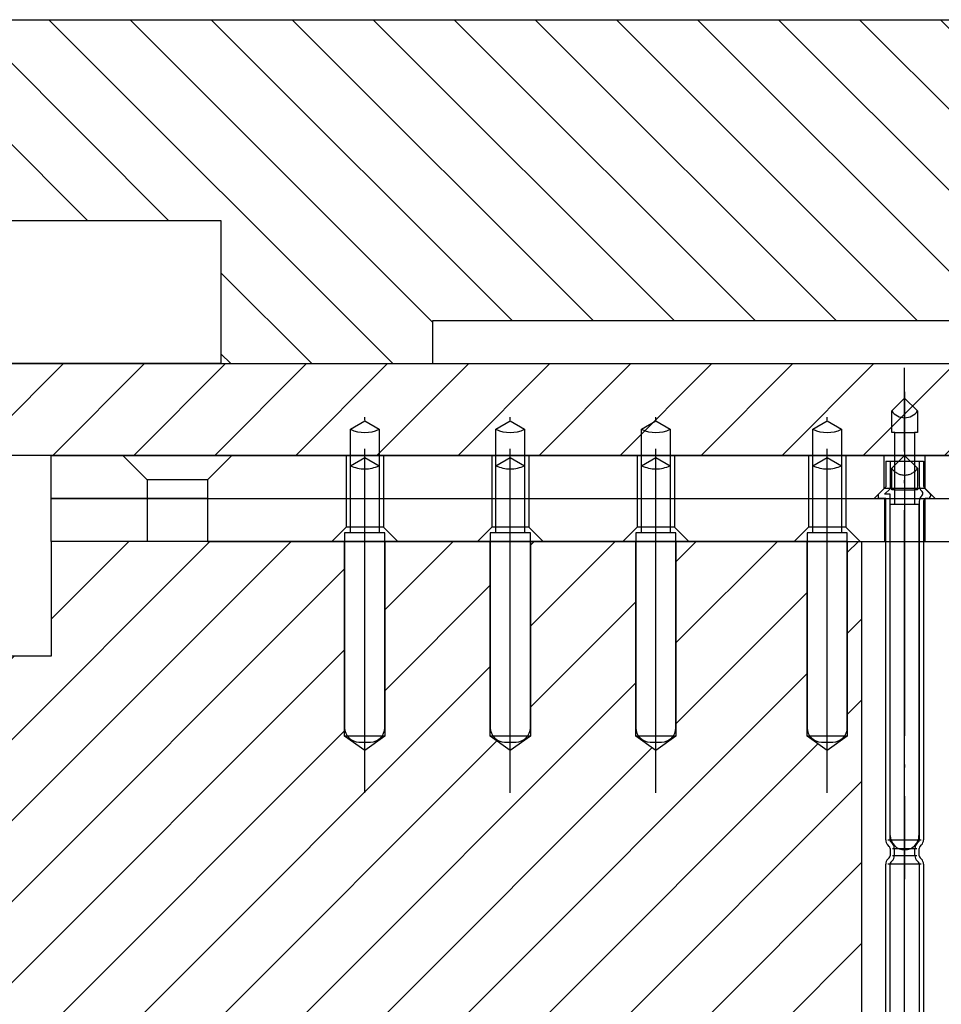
# Model space of a CAD drawing. Extents: x -1765 to 4890, y -3481 to 1222.
# Tile 78 of 98: x 4169 to 4201, y -2476 to -2442. Entities that reach past the tile are written whole.
import ezdxf

# ---------------------------------------------------------------- set-up
doc = ezdxf.new("R2010")
doc.units = 0
doc.linetypes.add('DASHED', pattern=[15, 7, -8])
doc.linetypes.add('DOT_CENTER', pattern=[14, 12, -1, 0, -1])
doc.layers.add('1', color=7, linetype='CONTINUOUS')
pattern_1 = [(45, (0, 0), (-1.4142136, 1.4142136), [])]

# ---------------------------------------------------------------- blocks, each defined once
blk = doc.blocks.new('DUTBD__510', base_point=(4339.044, -3293.922))
at = {"layer": '1', "linetype": 'CONTINUOUS'}
h = blk.add_hatch(dxfattribs=at)
h.set_pattern_fill('USER', color=3, scale=2, angle=45, pattern_type=0)
h.set_pattern_definition(pattern_1)
h.paths.add_polyline_path([(4225, -2453.751), (4225, -2456.951), (4135.22, -2456.951), (4135.22, -2453.751)])
at = {"layer": '1', "color": 3, "linetype": 'CONTINUOUS'}
for p, q in [((4135.22, -2453.751), (4225, -2453.751)), ((4225, -2456.951), (4135.22, -2456.951))]:
    blk.add_line(p, q, dxfattribs=at)
blk = doc.blocks.new('SV_DUT_BO_STIFFENER__511', base_point=(4483.824, -3290.722))
at = {"layer": '1', "linetype": 'CONTINUOUS'}
h = blk.add_hatch(dxfattribs=at)
h.set_pattern_fill('USER', color=1, scale=2, angle=135, pattern_type=0)
h.set_pattern_definition([(135, (0, 0), (-1.4142136, -1.4142136), [])])
h.paths.add_polyline_path([(4124, -2445.751), (4124, -2441.751), (4137.63, -2441.751), (4152.82, -2441.751), (4151.63, -2441.751), (4209.914, -2441.751), (4225, -2441.751), (4225, -2453.751), (4224, -2453.751), (4224, -2452.251), (4183.32, -2452.251), (4183.32, -2453.751), (4175.92, -2453.751), (4175.92, -2448.751), (4149.32, -2448.751), (4149.32, -2453.751), (4148.03, -2453.751), (4144.63, -2453.751), (4132, -2453.751)])
at = {"layer": '1', "color": 1, "linetype": 'CONTINUOUS'}
for p, q in [((4151.63, -2441.751), (4209.914, -2441.751)), ((4149.32, -2448.751), (4175.92, -2448.751)), ((4175.92, -2448.751), (4175.92, -2453.751)), ((4183.32, -2453.751), (4183.32, -2452.251)), ((4183.32, -2452.251), (4224, -2452.251)), ((4175.92, -2453.751), (4149.32, -2453.751)), ((4175.92, -2453.751), (4183.32, -2453.751)), ((4183.32, -2453.751), (4209.914, -2453.751))]:
    blk.add_line(p, q, dxfattribs=at)
at = {"layer": '1'}
blk.add_blockref('DUTBD__510', (4339.044, -3293.922), dxfattribs=at)
blk = doc.blocks.new('GND_POGO__514', base_point=(4380.069, -3306.85))
at = {"layer": '1', "color": 6, "linetype": 'DOT_CENTER'}
blk.add_line((4180.94, -2468.718), (4180.94, -2455.399), dxfattribs=at)
at = {"layer": '1', "color": 6, "linetype": 'CONTINUOUS'}
for p, q in [((4180.44, -2456.04), (4180.94, -2455.751)), ((4180.94, -2455.751), (4181.44, -2456.04)), ((4180.44, -2459.651), (4180.44, -2456.04)), ((4181.44, -2456.04), (4181.44, -2459.651)), ((4180.44, -2459.651), (4180.24, -2459.651)), ((4180.24, -2459.651), (4180.24, -2466.451)), ((4181.44, -2459.651), (4180.44, -2459.651)), ((4181.64, -2459.651), (4181.44, -2459.651)), ((4181.64, -2466.451), (4181.64, -2459.651)), ((4180.74, -2466.951), (4181.14, -2466.951))]:
    blk.add_line(p, q, dxfattribs=at)
at = {"layer": '1', "color": 6, "linetype": 'DASHED'}
for p, q in [((4180.44, -2457.31), (4180.94, -2457.021)), ((4180.94, -2457.021), (4181.44, -2457.31))]:
    blk.add_line(p, q, dxfattribs=at)
at = {"layer": '1', "color": 6, "linetype": 'CONTINUOUS'}
for centre, radius, start, end in [((4180.94, -2454.999), 1.155, -115.6627, -64.3373), ((4180.74, -2466.451), 0.5, 180, -90), ((4181.14, -2466.451), 0.5, -90, 0)]:
    blk.add_arc(centre, radius, start, end, dxfattribs=at)
at = {"layer": '1', "color": 6, "linetype": 'DASHED'}
blk.add_arc((4180.94, -2456.269), 1.155, -115.6627, -64.3373, dxfattribs=at)
blk = doc.blocks.new('GND_POGO__515', base_point=(4385.149, -3306.85))
at = {"layer": '1', "color": 6, "linetype": 'DOT_CENTER'}
blk.add_line((4186.02, -2468.718), (4186.02, -2455.399), dxfattribs=at)
at = {"layer": '1', "color": 6, "linetype": 'CONTINUOUS'}
for p, q in [((4185.52, -2456.04), (4186.02, -2455.751)), ((4186.02, -2455.751), (4186.52, -2456.04)), ((4185.52, -2459.651), (4185.52, -2456.04)), ((4186.52, -2456.04), (4186.52, -2459.651)), ((4185.32, -2459.651), (4185.32, -2466.451)), ((4185.52, -2459.651), (4185.32, -2459.651)), ((4186.52, -2459.651), (4185.52, -2459.651)), ((4186.72, -2459.651), (4186.52, -2459.651)), ((4186.72, -2466.451), (4186.72, -2459.651)), ((4185.82, -2466.951), (4186.22, -2466.951))]:
    blk.add_line(p, q, dxfattribs=at)
at = {"layer": '1', "color": 6, "linetype": 'DASHED'}
for p, q in [((4185.52, -2457.31), (4186.02, -2457.021)), ((4186.02, -2457.021), (4186.52, -2457.31))]:
    blk.add_line(p, q, dxfattribs=at)
at = {"layer": '1', "color": 6, "linetype": 'CONTINUOUS'}
for centre, radius, start, end in [((4186.02, -2454.999), 1.155, -115.6627, -64.3373), ((4185.82, -2466.451), 0.5, 180, -90), ((4186.22, -2466.451), 0.5, -90, 0)]:
    blk.add_arc(centre, radius, start, end, dxfattribs=at)
at = {"layer": '1', "color": 6, "linetype": 'DASHED'}
blk.add_arc((4186.02, -2456.269), 1.155, -115.6627, -64.3373, dxfattribs=at)
blk = doc.blocks.new('GND_POGO__531', base_point=(4390.229, -3306.85))
at = {"layer": '1', "color": 6, "linetype": 'DOT_CENTER'}
blk.add_line((4191.1, -2468.718), (4191.1, -2455.399), dxfattribs=at)
at = {"layer": '1', "color": 6, "linetype": 'CONTINUOUS'}
for p, q in [((4190.6, -2456.04), (4191.1, -2455.751)), ((4191.1, -2455.751), (4191.6, -2456.04)), ((4190.6, -2459.651), (4190.6, -2456.04)), ((4191.6, -2456.04), (4191.6, -2459.651)), ((4190.6, -2459.651), (4190.4, -2459.651)), ((4190.4, -2459.651), (4190.4, -2466.451)), ((4191.6, -2459.651), (4190.6, -2459.651)), ((4191.8, -2459.651), (4191.6, -2459.651)), ((4191.8, -2466.451), (4191.8, -2459.651)), ((4190.9, -2466.951), (4191.3, -2466.951))]:
    blk.add_line(p, q, dxfattribs=at)
at = {"layer": '1', "color": 6, "linetype": 'DASHED'}
for p, q in [((4190.6, -2457.31), (4191.1, -2457.021)), ((4191.1, -2457.021), (4191.6, -2457.31))]:
    blk.add_line(p, q, dxfattribs=at)
at = {"layer": '1', "color": 6, "linetype": 'CONTINUOUS'}
for centre, radius, start, end in [((4191.1, -2454.999), 1.155, -115.6627, -64.3373), ((4190.9, -2466.451), 0.5, 180, -90), ((4191.3, -2466.451), 0.5, -90, 0)]:
    blk.add_arc(centre, radius, start, end, dxfattribs=at)
at = {"layer": '1', "color": 6, "linetype": 'DASHED'}
blk.add_arc((4191.1, -2456.269), 1.155, -115.6627, -64.3373, dxfattribs=at)
blk = doc.blocks.new('SV_ISOLATOR__532', base_point=(4359.824, -3295.422))
at = {"layer": '1', "color": 7, "linetype": 'CONTINUOUS'}
for p, q in [((4170, -2456.951), (4172.503, -2456.951)), ((4170, -2458.451), (4170, -2456.951)), ((4172.503, -2456.951), (4176.303, -2456.951)), ((4173.353, -2457.801), (4172.503, -2456.951)), ((4176.303, -2456.951), (4175.453, -2457.801)), ((4176.303, -2456.951), (4199.07, -2456.951)), ((4180.29, -2456.951), (4180.29, -2458.451)), ((4181.59, -2456.951), (4181.59, -2458.451)), ((4185.37, -2456.951), (4185.37, -2458.451)), ((4186.67, -2456.951), (4186.67, -2458.451)), ((4190.45, -2456.951), (4190.45, -2458.451)), ((4191.75, -2456.951), (4191.75, -2458.451)), ((4196.43, -2456.951), (4196.43, -2458.451)), ((4197.73, -2456.951), (4197.73, -2458.451)), ((4199.07, -2456.951), (4200.49, -2456.951)), ((4199.07, -2458.101), (4199.07, -2456.951)), ((4200.49, -2456.951), (4220.15, -2456.951)), ((4200.49, -2456.951), (4200.49, -2458.101)), ((4173.353, -2457.801), (4173.353, -2458.451)), ((4175.453, -2457.801), (4173.353, -2457.801)), ((4175.453, -2457.801), (4175.453, -2458.451)), ((4199.07, -2458.101), (4198.72, -2458.451)), ((4200.49, -2458.101), (4199.07, -2458.101)), ((4200.49, -2458.101), (4200.84, -2458.451)), ((4173.353, -2458.451), (4170, -2458.451)), ((4175.453, -2458.451), (4173.353, -2458.451)), ((4175.453, -2458.451), (4221, -2458.451))]:
    blk.add_line(p, q, dxfattribs=at)
blk = doc.blocks.new('POGO_DB__535', base_point=(4199.28, -2471.741))
at = {"layer": '1', "color": 2, "linetype": 'CONTINUOUS'}
for p, q in [((4199.78, -2454.951), (4199.33, -2455.401)), ((4200.23, -2455.401), (4199.78, -2454.951)), ((4199.33, -2456.151), (4199.33, -2455.401)), ((4200.23, -2455.401), (4200.23, -2456.151)), ((4199.437, -2456.151), (4199.33, -2456.151)), ((4199.437, -2458.651), (4199.437, -2456.151)), ((4199.437, -2456.151), (4200.123, -2456.151)), ((4200.123, -2456.151), (4200.123, -2458.651)), ((4200.23, -2456.151), (4200.123, -2456.151)), ((4199.28, -2470.211), (4199.28, -2458.651)), ((4199.28, -2458.651), (4199.437, -2458.651)), ((4199.437, -2458.651), (4200.123, -2458.651)), ((4200.123, -2458.651), (4200.28, -2458.651)), ((4200.28, -2458.651), (4200.28, -2470.211))]:
    blk.add_line(p, q, dxfattribs=at)
at = {"layer": '1', "color": 2, "linetype": 'DOT_CENTER'}
blk.add_line((4199.78, -2454.735), (4199.78, -2471.741), dxfattribs=at)
at = {"layer": '1', "color": 2, "linetype": 'DASHED'}
for p, q in [((4199.78, -2456.951), (4199.33, -2457.401)), ((4200.23, -2457.401), (4199.78, -2456.951)), ((4199.33, -2458.151), (4199.33, -2457.401)), ((4200.23, -2457.401), (4200.23, -2458.151)), ((4199.437, -2458.151), (4199.33, -2458.151)), ((4199.437, -2458.151), (4200.123, -2458.151)), ((4200.23, -2458.151), (4200.123, -2458.151))]:
    blk.add_line(p, q, dxfattribs=at)
at = {"layer": '1', "color": 2, "linetype": 'CONTINUOUS'}
for centre, radius, start, end in [((4199.78, -2455.093), 0.545, -145.6311, -34.3689), ((4199.78, -2470.211), 0.5, 180, -90), ((4199.78, -2470.211), 0.5, -90, 0)]:
    blk.add_arc(centre, radius, start, end, dxfattribs=at)
at = {"layer": '1', "color": 2, "linetype": 'DASHED'}
blk.add_arc((4199.78, -2457.093), 0.545, -145.6311, -34.3689, dxfattribs=at)
blk = doc.blocks.new('POGO_ASSY__537', base_point=(4409.271, -3333.472))
at = {"layer": '1', "color": 3, "linetype": 'DOT_CENTER'}
for p, q in [((4199.78, -2470.921), (4199.78, -2453.9)), ((4199.78, -2471.216), (4199.78, -2470.921)), ((4199.78, -2508.863), (4199.78, -2471.216))]:
    blk.add_line(p, q, dxfattribs=at)
at = {"layer": '1', "color": 3, "linetype": 'CONTINUOUS'}
for p, q in [((4199.12, -2457.151), (4200.44, -2457.151)), ((4199.12, -2457.151), (4199.12, -2458.051)), ((4199.27, -2457.151), (4199.27, -2458.113)), ((4200.29, -2457.151), (4200.29, -2458.01)), ((4200.44, -2457.151), (4200.44, -2458.01)), ((4199.12, -2458.051), (4198.87, -2458.301)), ((4200.469, -2458.081), (4200.661, -2458.272)), ((4198.87, -2458.451), (4198.87, -2458.301)), ((4199.27, -2458.113), (4199.082, -2458.301)), ((4199.27, -2458.301), (4199.082, -2458.301)), ((4199.27, -2470.366), (4199.27, -2458.301)), ((4200.363, -2458.187), (4200.388, -2458.211)), ((4200.69, -2458.343), (4200.69, -2458.351)), ((4199.12, -2458.451), (4198.87, -2458.451)), ((4199.12, -2470.366), (4199.12, -2458.451)), ((4200.29, -2458.551), (4200.29, -2470.366)), ((4200.44, -2458.551), (4200.44, -2470.366)), ((4200.59, -2458.451), (4200.54, -2458.451)), ((4199.199, -2470.366), (4199.78, -2470.366)), ((4199.347, -2470.484), (4199.299, -2470.437)), ((4199.78, -2470.366), (4200.361, -2470.366)), ((4200.213, -2470.484), (4200.261, -2470.437)), ((4199.241, -2470.591), (4199.193, -2470.543)), ((4199.27, -2470.661), (4199.27, -2470.921)), ((4199.355, -2470.661), (4199.78, -2470.661)), ((4199.42, -2470.661), (4199.42, -2470.921)), ((4199.78, -2470.661), (4199.771, -2470.661)), ((4199.78, -2470.661), (4200.205, -2470.661)), ((4200.14, -2470.921), (4200.14, -2470.661)), ((4200.29, -2470.921), (4200.29, -2470.661)), ((4200.319, -2470.591), (4200.367, -2470.543)), ((4199.241, -2470.992), (4199.193, -2471.039)), ((4199.347, -2471.098), (4199.299, -2471.145)), ((4199.78, -2470.921), (4199.355, -2470.921)), ((4200.205, -2470.921), (4199.78, -2470.921)), ((4200.261, -2471.145), (4200.213, -2471.098)), ((4200.367, -2471.039), (4200.319, -2470.992)), ((4199.12, -2492.186), (4199.12, -2471.216)), ((4199.78, -2471.216), (4199.199, -2471.216)), ((4199.27, -2492.186), (4199.27, -2471.216)), ((4200.361, -2471.216), (4199.78, -2471.216)), ((4200.29, -2471.216), (4200.29, -2492.186)), ((4200.44, -2471.216), (4200.44, -2492.186))]:
    blk.add_line(p, q, dxfattribs=at)
for centre, radius, start, end in [((4200.54, -2458.01), 0.25, 180, -135), ((4200.54, -2458.01), 0.1, 180, -135), ((4200.54, -2458.551), 0.25, 129.6157, 180), ((4200.317, -2458.282), 0.1, -50.3843, 45), ((4200.59, -2458.351), 0.1, -90, 0), ((4200.59, -2458.343), 0.1, 0, 45), ((4200.54, -2458.551), 0.1, 90, 180), ((4199.37, -2470.366), 0.25, 180, -135), ((4199.37, -2470.366), 0.1, 180, -135), ((4200.19, -2470.366), 0.1, -45, 0), ((4200.19, -2470.366), 0.25, -45, 0), ((4199.17, -2470.661), 0.1, 0, 45), ((4199.17, -2470.661), 0.25, 0, 45), ((4200.39, -2470.661), 0.25, 135, 180), ((4200.39, -2470.661), 0.1, 135, 180), ((4199.37, -2471.216), 0.25, 135, 180), ((4199.17, -2470.921), 0.1, -45, 0), ((4199.17, -2470.921), 0.25, -45, 0), ((4200.39, -2470.921), 0.25, 180, -135), ((4200.39, -2470.921), 0.1, 180, -135), ((4200.19, -2471.216), 0.25, 0, 45), ((4199.37, -2471.216), 0.1, 135, 180), ((4200.19, -2471.216), 0.1, 0, 45)]:
    blk.add_arc(centre, radius, start, end, dxfattribs=at)
at = {"layer": '1'}
blk.add_blockref('POGO_DB__535', (4199.28, -2471.741), dxfattribs=at)
blk = doc.blocks.new('SV_ISOLATOR__538', base_point=(4359.824, -3296.922))
at = {"layer": '1', "color": 42, "linetype": 'CONTINUOUS'}
for p, q in [((4170, -2459.951), (4170, -2458.451)), ((4170, -2458.451), (4176.303, -2458.451)), ((4173.353, -2458.451), (4173.353, -2459.951)), ((4175.453, -2458.451), (4175.453, -2459.951)), ((4176.303, -2458.451), (4225, -2458.451)), ((4180.29, -2458.451), (4180.29, -2459.451)), ((4181.59, -2458.451), (4181.59, -2459.451)), ((4185.37, -2458.451), (4185.37, -2459.451)), ((4186.67, -2458.451), (4186.67, -2459.451)), ((4190.45, -2458.451), (4190.45, -2459.451)), ((4191.75, -2458.451), (4191.75, -2459.451)), ((4196.43, -2458.451), (4196.43, -2459.451)), ((4197.73, -2458.451), (4197.73, -2459.451)), ((4199.08, -2458.451), (4199.08, -2459.951)), ((4200.48, -2458.451), (4200.48, -2459.951)), ((4180.29, -2459.451), (4179.79, -2459.951)), ((4181.59, -2459.451), (4180.29, -2459.451)), ((4181.59, -2459.451), (4182.09, -2459.951)), ((4185.37, -2459.451), (4184.87, -2459.951)), ((4186.67, -2459.451), (4185.37, -2459.451)), ((4186.67, -2459.451), (4187.17, -2459.951)), ((4190.45, -2459.451), (4189.95, -2459.951)), ((4191.75, -2459.451), (4190.45, -2459.451)), ((4191.75, -2459.451), (4192.25, -2459.951)), ((4196.43, -2459.451), (4195.93, -2459.951)), ((4197.73, -2459.451), (4196.43, -2459.451)), ((4197.73, -2459.451), (4198.23, -2459.951)), ((4173.353, -2459.951), (4170, -2459.951)), ((4175.453, -2459.951), (4173.353, -2459.951)), ((4175.453, -2459.951), (4195.93, -2459.951)), ((4195.93, -2459.951), (4198.23, -2459.951)), ((4198.23, -2459.951), (4221, -2459.951))]:
    blk.add_line(p, q, dxfattribs=at)
blk = doc.blocks.new('GND_POGO__540', base_point=(4396.209, -3306.85))
at = {"layer": '1', "color": 6, "linetype": 'DOT_CENTER'}
blk.add_line((4197.08, -2468.718), (4197.08, -2455.399), dxfattribs=at)
at = {"layer": '1', "color": 6, "linetype": 'CONTINUOUS'}
for p, q in [((4196.58, -2456.04), (4197.08, -2455.751)), ((4197.08, -2455.751), (4197.58, -2456.04)), ((4196.58, -2459.651), (4196.58, -2456.04)), ((4197.58, -2456.04), (4197.58, -2459.651)), ((4196.38, -2459.651), (4196.38, -2466.451)), ((4196.58, -2459.651), (4196.38, -2459.651)), ((4197.58, -2459.651), (4196.58, -2459.651)), ((4197.78, -2459.651), (4197.58, -2459.651)), ((4197.78, -2466.451), (4197.78, -2459.651)), ((4196.88, -2466.951), (4197.28, -2466.951))]:
    blk.add_line(p, q, dxfattribs=at)
at = {"layer": '1', "color": 6, "linetype": 'DASHED'}
for p, q in [((4196.58, -2457.31), (4197.08, -2457.021)), ((4197.08, -2457.021), (4197.58, -2457.31))]:
    blk.add_line(p, q, dxfattribs=at)
at = {"layer": '1', "color": 6, "linetype": 'CONTINUOUS'}
for centre, radius, start, end in [((4197.08, -2454.999), 1.155, -115.6627, -64.3373), ((4196.88, -2466.451), 0.5, 180, -90), ((4197.28, -2466.451), 0.5, -90, 0)]:
    blk.add_arc(centre, radius, start, end, dxfattribs=at)
at = {"layer": '1', "color": 6, "linetype": 'DASHED'}
blk.add_arc((4197.08, -2456.269), 1.155, -115.6627, -64.3373, dxfattribs=at)
blk = doc.blocks.new('SV_POGOTOWER__543', base_point=(4583.824, -3337.479))
at = {"layer": '1', "linetype": 'CONTINUOUS'}
h = blk.add_hatch(dxfattribs=at)
h.set_pattern_fill('USER', color=4, scale=2, angle=45, pattern_type=0)
h.set_pattern_definition(pattern_1)
h.paths.add_polyline_path([(4180.24, -2459.951), (4170, -2459.951), (4170, -2463.951), (4160, -2463.951), (4160, -2472.651), (4160.8, -2472.651), (4160.8, -2473.451), (4161.5, -2473.451), (4161.5, -2496.051), (4171.6, -2496.051), (4171.6, -2503.951), (4173.603, -2503.951), (4173.603, -2499.951), (4173.603, -2497.951), (4174.403, -2497.451), (4175.203, -2497.951), (4175.203, -2499.951), (4175.203, -2503.951), (4180.24, -2503.951), (4180.24, -2496.751), (4180.94, -2496.251), (4181.64, -2496.751), (4181.64, -2503.951), (4185.32, -2503.951), (4185.32, -2496.751), (4186.02, -2496.251), (4186.72, -2496.751), (4186.72, -2503.951), (4190.4, -2503.951), (4190.4, -2496.751), (4191.1, -2496.251), (4191.8, -2496.751), (4191.8, -2503.951), (4196.38, -2503.951), (4196.38, -2496.751), (4197.08, -2496.251), (4197.78, -2496.751), (4197.78, -2503.951), (4198.28, -2503.951), (4198.28, -2459.951), (4197.78, -2459.951), (4197.78, -2466.751), (4197.08, -2467.251), (4196.38, -2466.751), (4196.38, -2459.951), (4191.8, -2459.951), (4191.8, -2466.751), (4191.1, -2467.251), (4190.4, -2466.751), (4190.4, -2459.951), (4186.72, -2459.951), (4186.72, -2466.751), (4186.02, -2467.251), (4185.32, -2466.751), (4185.32, -2459.951), (4181.64, -2459.951), (4181.64, -2466.751), (4180.94, -2467.251), (4180.24, -2466.751)])
at = {"layer": '1', "color": 4, "linetype": 'DOT_CENTER'}
for p, q in [((4180.94, -2468.527), (4180.94, -2458.859)), ((4186.02, -2468.527), (4186.02, -2458.859)), ((4191.1, -2468.527), (4191.1, -2458.859)), ((4197.08, -2468.527), (4197.08, -2458.859)), ((4199.78, -2505.209), (4199.78, -2458.859))]:
    blk.add_line(p, q, dxfattribs=at)
at = {"layer": '1', "color": 4, "linetype": 'CONTINUOUS'}
for p, q in [((4180.24, -2459.951), (4170, -2459.951)), ((4170, -2459.951), (4170, -2463.951)), ((4181.64, -2459.951), (4180.24, -2459.951)), ((4180.24, -2466.751), (4180.24, -2459.951)), ((4185.32, -2459.951), (4181.64, -2459.951)), ((4181.64, -2459.951), (4181.64, -2466.751)), ((4186.72, -2459.951), (4185.32, -2459.951)), ((4185.32, -2466.751), (4185.32, -2459.951)), ((4190.4, -2459.951), (4186.72, -2459.951)), ((4186.72, -2459.951), (4186.72, -2466.751)), ((4191.8, -2459.951), (4190.4, -2459.951)), ((4190.4, -2466.751), (4190.4, -2459.951)), ((4196.38, -2459.951), (4191.8, -2459.951)), ((4191.8, -2459.951), (4191.8, -2466.751)), ((4197.78, -2459.951), (4196.38, -2459.951)), ((4196.38, -2466.751), (4196.38, -2459.951)), ((4197.78, -2459.951), (4198.28, -2459.951)), ((4197.78, -2459.951), (4197.78, -2466.751)), ((4198.28, -2459.951), (4198.28, -2503.951)), ((4198.28, -2459.951), (4201.28, -2459.951)), ((4170, -2463.951), (4160, -2463.951)), ((4181.64, -2466.751), (4180.24, -2466.751)), ((4180.94, -2467.251), (4180.24, -2466.751)), ((4181.64, -2466.751), (4180.94, -2467.251)), ((4186.72, -2466.751), (4185.32, -2466.751)), ((4186.02, -2467.251), (4185.32, -2466.751)), ((4186.72, -2466.751), (4186.02, -2467.251)), ((4191.8, -2466.751), (4190.4, -2466.751)), ((4191.1, -2467.251), (4190.4, -2466.751)), ((4191.8, -2466.751), (4191.1, -2467.251)), ((4197.78, -2466.751), (4196.38, -2466.751)), ((4197.08, -2467.251), (4196.38, -2466.751)), ((4197.78, -2466.751), (4197.08, -2467.251))]:
    blk.add_line(p, q, dxfattribs=at)
at = {"layer": '1'}
for name, p in [('POGO_ASSY__537', (4409.271, -3333.472)), ('GND_POGO__514', (4380.069, -3306.85)), ('GND_POGO__515', (4385.149, -3306.85)), ('GND_POGO__531', (4390.229, -3306.85)), ('GND_POGO__540', (4396.209, -3306.85)), ('SV_ISOLATOR__532', (4359.824, -3295.422)), ('SV_ISOLATOR__538', (4359.824, -3296.922))]:
    blk.add_blockref(name, p, dxfattribs=at)
blk = doc.blocks.new('SIDE_VIEW__547', base_point=(4260.55, -3345.858))
at = {"layer": '1'}
for name, p in [('SV_DUT_BO_STIFFENER__511', (4483.824, -3290.722)), ('SV_POGOTOWER__543', (4583.824, -3337.479))]:
    blk.add_blockref(name, p, dxfattribs=at)
blk = doc.blocks.new('WPIF_TSK__548', base_point=(4317.824, -3712.742))
at = {"layer": '1'}
blk.add_blockref('SIDE_VIEW__547', (4260.55, -3345.858), dxfattribs=at)
blk = doc.blocks.new('C-E2803-62282-1S11B__549', base_point=(4280, -2449.251))
at = {"layer": '1'}
blk.add_blockref('WPIF_TSK__548', (4317.824, -3712.742), dxfattribs=at)

msp = doc.modelspace()

# ---------------------------------------------------------------- block references
at = {"layer": '1'}
msp.add_blockref('C-E2803-62282-1S11B__549', (4280, -2449.251), dxfattribs=at)

doc.saveas('drawing.dxf')
